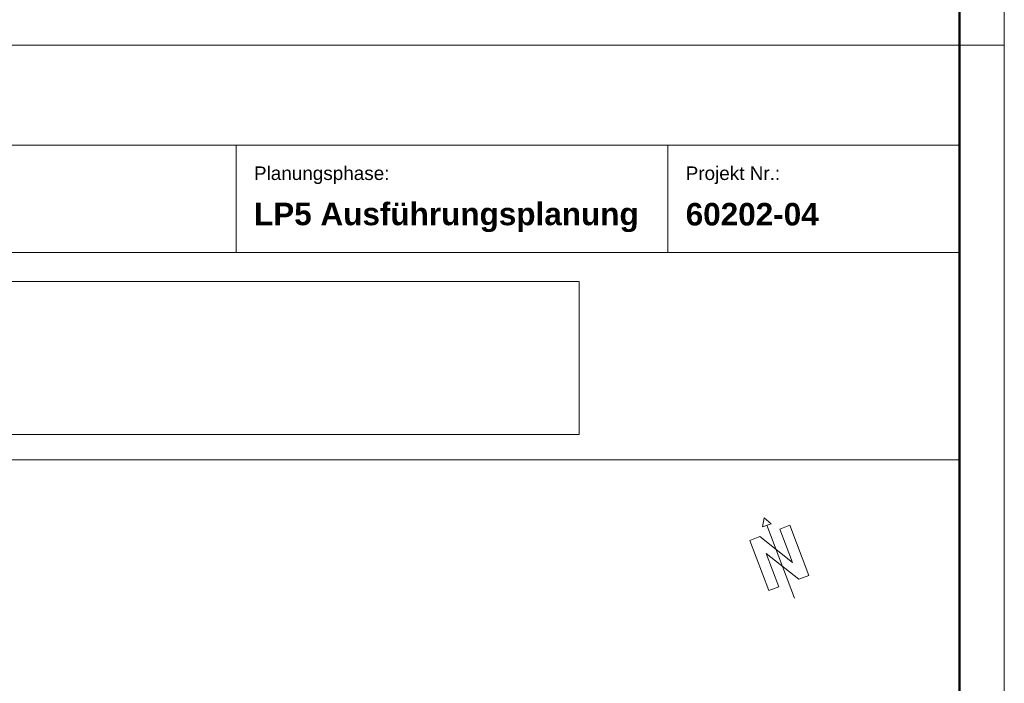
# Model space of a CAD drawing. Extents: x 244 to 994, y 7 to 427.
# Tile 34 of 35: x 884 to 994, y 233 to 307. Entities that reach past the tile are written whole.
import ezdxf

# ---------------------------------------------------------------- set-up
doc = ezdxf.new("R2010")
doc.units = 0
doc.layers.get('0').update_dxf_attribs({"lineweight": 5})
for name, color, linetype, lineweight in [('iwb_Plankopf Linie', 7, 'Continuous', 13), ('iwb_Plankopf Rahmen', 7, 'Continuous', 35), ('iwb_Plankopf Text', 7, 'Continuous', 18), ('X_Bitmap', 7, 'Continuous', 13)]:
    doc.layers.add(name, color=color, linetype=linetype, lineweight=lineweight)
doc.layers.add('iwb_Plankopf_Nordpfeil_20-82 Grad', color=3, linetype='Continuous', lineweight=18, true_color=0x00ff00)
doc.styles.add('Plankopf', font='arial.ttf')
doc.styles.get("Standard").update_dxf_attribs({"font": 'arial.ttf'})
picture_1 = doc.add_image_def('image1.jfif', size_in_pixel=(600, 81))

# ---------------------------------------------------------------- blocks, each defined once
blk = doc.blocks.new('Blockreferenz-A05LDZL5BH', base_point=(965.63, 242.04))
at = {"color": 0, "lineweight": -2}
for p, q in [((967.23, 251.01), (967.06, 249.98)), ((967.23, 251.01), (968.04, 250.35)), ((967.06, 249.98), (968.04, 250.35)), ((967.55, 250.17), (970.64, 242.04)), ((970.11, 250.18), (968.99, 249.75)), ((968.99, 249.75), (970.11, 250.18)), ((970.41, 246.01), (968.99, 249.75)), ((972.25, 244.57), (970.11, 250.18)), ((966.75, 248.9), (965.63, 248.47)), ((966.75, 248.9), (970.41, 246.01)), ((965.63, 248.47), (967.76, 242.87)), ((968.88, 243.29), (967.46, 247.03)), ((971.12, 244.15), (967.46, 247.03)), ((972.25, 244.57), (971.12, 244.15)), ((971.12, 244.15), (972.25, 244.57)), ((967.76, 242.87), (968.88, 243.29))]:
    blk.add_line(p, q, dxfattribs=at)

msp = doc.modelspace()

# ---------------------------------------------------------------- linework, layer by layer
at = {"layer": 'iwb_Plankopf Linie', "lineweight": 18, "ltscale": 0.18}
msp.add_line((989.07, 303.8), (809.07, 303.8), dxfattribs=at)
at = {"layer": 'iwb_Plankopf Linie', "ltscale": 0.13}
for p, q in [((989.07, 11.8), (989.07, 303.8)), ((989.07, 292.64), (809.07, 292.64)), ((908.26, 280.64), (908.26, 292.64)), ((956.48, 280.64), (956.48, 292.64)), ((989.07, 280.64), (809.07, 280.64)), ((809.07, 257.48), (989.07, 257.48))]:
    msp.add_line(p, q, dxfattribs=at)
at = {"layer": 'iwb_Plankopf Rahmen', "color": 8, "lineweight": 13, "ltscale": 0.13, "true_color": 0x808080}
msp.add_line((994.07, 426.8), (994.07, 6.8), dxfattribs=at)
at = {"layer": 'iwb_Plankopf Rahmen', "color": 7, "lineweight": 50, "ltscale": 0.5}
msp.add_line((989.07, 421.38), (989.07, 11.8), dxfattribs=at)
at = {"layer": 'iwb_Plankopf Rahmen', "ltscale": 0.35}
msp.add_line((989.07, 303.8), (989.07, 11.8), dxfattribs=at)
at = {"layer": 'iwb_Plankopf Rahmen', "color": 8, "lineweight": 5, "ltscale": 0.13, "true_color": 0x808080}
msp.add_line((994.07, 303.8), (989.07, 303.8), dxfattribs=at)

# ---------------------------------------------------------------- block references
at = {"layer": 'iwb_Plankopf_Nordpfeil_20-82 Grad', "ltscale": 0.18}
msp.add_blockref('Blockreferenz-A05LDZL5BH', (965.63, 242.04), dxfattribs=at)

# ---------------------------------------------------------------- texts
at = {"layer": 'iwb_Plankopf Text', "ltscale": 0.18, "style": 'Plankopf'}
for s, insert, char_height, attachment_point, line_spacing_factor in [('Planungsphase:', (910.26, 290.25), 1.5105, 1, 0.970891), ('Projekt Nr.:', (958.48, 290.25), 1.5105, 1, 0.970891), ('\\fArial|b1|i0|c0|p34;LP5 Ausführungsplanung', (910.26, 284.56), 2.5172, 4, 0.996218), ('\\fArial|b1|i0|c0|p34;60202-04', (958.48, 284.9), 2.5172, 4, 0.996218)]:
    msp.add_mtext(s, dxfattribs=dict(at, insert=insert, char_height=char_height, attachment_point=attachment_point, line_spacing_factor=line_spacing_factor))
at = {"layer": 'iwb_Plankopf Text', "ltscale": 0.18, "insert": (990.6, 18.88), "char_height": 1.4, "attachment_point": 1, "rotation": 90, "line_spacing_factor": 1.002}
msp.add_mtext('{\\fArial Narrow;\\\\srvnovamd01\\Nova_MD\\TGA\\60202 Pro Potsdam\\04 NB GES Krampnitz\\09 NOVA\\60202-04_AP_NB GES Krampnitz\\TGA\\Förderanlagen\\Aufzug A1.n4m004KRA_FOR_5_FO_AS_001_P_-}', dxfattribs=at)

# ---------------------------------------------------------------- pictures from other files: only their frames are drawn
at = {"layer": 'X_Bitmap', "ltscale": 0.13}
image = msp.add_image(picture_1, insert=(820.02, 260.33), size_in_units=(126.55, 17.08), dxfattribs=at)
image.dxf.flags = 7

doc.saveas('drawing.dxf')
